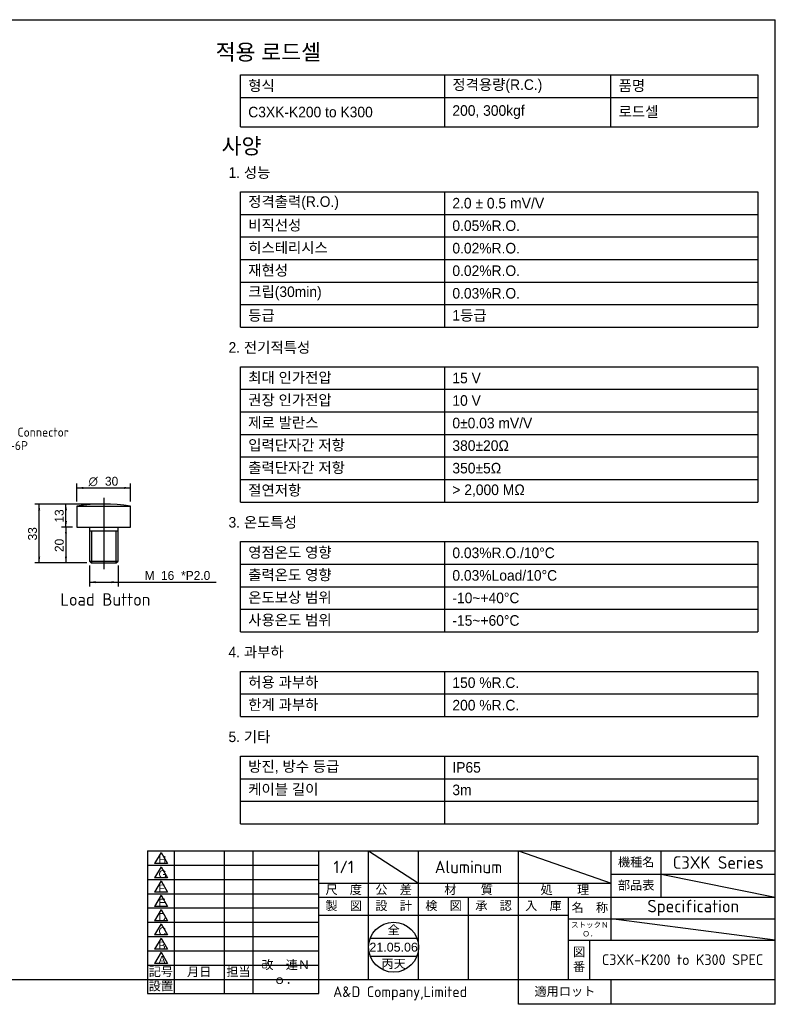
# Model space of a CAD drawing. Header units: millimetres. Extents: x 27 to 619, y 16 to 441.
# Tile 2 of 2: x 293 to 619, y 16 to 441. Entities that reach past the tile are written whole.
import ezdxf
from ezdxf import colors
from ezdxf.entities.mleader import LeaderData, LeaderLine
from ezdxf.enums import TextEntityAlignment as Align
from ezdxf.lldxf.tags import DXFTag
from ezdxf.math import Vec2, Vec3

# ---------------------------------------------------------------- set-up
doc = ezdxf.new("R2010")
doc.units = ezdxf.units.MM
doc.header["$LTSCALE"] = 1.538462
for name, color, linetype in [('A4', 7, 'Continuous'), ('Default', 7, 'Continuous'), ('entry', 7, 'Continuous'), ('보임', 7, 'Continuous'), ('중심선', 7, 'Continuous')]:
    doc.layers.add(name, color=color, linetype=linetype)
doc.styles.add('SEACAD_Solid_Edge_ANSI', font='seans.ttf')
doc.styles.add('SEACAD_Solid_Edge_ANSI1_Symbols', font='semeca1.ttf')
tags = doc.linetypes.add('CENTER2', pattern=[28.575, 19.05, -3.175, 3.175, -3.175]).pattern_tags.tags
tags[10:11] = [DXFTag(74, 4), DXFTag(75, 0), DXFTag(340, '0'), DXFTag(46, 0.0), DXFTag(50, 0.0), DXFTag(44, 0.0), DXFTag(45, 0.0)]
tags[8:9] = [DXFTag(74, 4), DXFTag(75, 0), DXFTag(340, '0'), DXFTag(46, 0.0), DXFTag(50, 0.0), DXFTag(44, 0.0), DXFTag(45, 0.0)]
tags[6:7] = [DXFTag(74, 4), DXFTag(75, 0), DXFTag(340, '0'), DXFTag(46, 0.0), DXFTag(50, 0.0), DXFTag(44, 0.0), DXFTag(45, 0.0)]
tags[4:5] = [DXFTag(74, 4), DXFTag(75, 0), DXFTag(340, '0'), DXFTag(46, 0.0), DXFTag(50, 0.0), DXFTag(44, 0.0), DXFTag(45, 0.0)]
doc.dimstyles.new('AD', dxfattribs={"dimtxt": 3.846154, "dimasz": 2.692308, "dimexe": 1.923077, "dimexo": 1.923077, "dimgap": 0.961538, "dimtad": 1, "dimdec": 7, "dimlfac": 1.3, "dimdsep": 46, "dimtxsty": 'SEACAD_Solid_Edge_ANSI', "dimblk1": '_SE_FILLED', "dimblk2": '_SE_FILLED', "dimsah": 1, "dimcen": 1.923077, "dimazin": 0, "dimtfac": 0.6, "dimtdec": 6, "dimtmove": 0, "dimatfit": 3, "dimfxl": 1, "dimarcsym": 0})

# ---------------------------------------------------------------- blocks, each defined once
blk = doc.blocks.new('SEANNOT_GROUP')
at = {"layer": '중심선', "color": 7, "linetype": 'CENTER2'}
blk.add_line((329.58, 234.58), (329.58, 203.81), dxfattribs=at)
blk = doc.blocks.new('SE4')
at = {"layer": '보임', "color": 7, "linetype": 'Continuous'}
for p, q in [((318.04, 231.02), (341.12, 231.02)), ((318.04, 231.02), (318.04, 221.89)), ((341.12, 221.89), (341.12, 231.02)), ((318.04, 221.89), (341.12, 221.89)), ((323.43, 221.89), (323.43, 220.35)), ((335.74, 220.35), (335.74, 221.89)), ((323.43, 220.35), (323.43, 207.28)), ((323.43, 220.35), (335.74, 220.35)), ((324.37, 220.35), (324.37, 206.51)), ((334.79, 220.35), (334.79, 206.51)), ((335.74, 207.28), (335.74, 220.35)), ((323.43, 207.28), (335.74, 207.28)), ((323.43, 207.28), (324.2, 206.51)), ((324.2, 206.51), (334.97, 206.51)), ((334.97, 206.51), (335.74, 207.28))]:
    blk.add_line(p, q, dxfattribs=at)
blk.add_arc((329.58, 154.97), 76.92, 81.3731, 98.6269, dxfattribs=at)
blk = doc.blocks.new('DMBLK157')
at = {"layer": 'Default', "linetype": 'Continuous'}
for points in [[(301.29, 229.2), (302.19, 229.2), (301.74, 231.89)], [(301.29, 209.2), (301.74, 206.51), (302.19, 209.2)]]:
    blk.add_hatch(color=7, dxfattribs=at).paths.add_polyline_path(points)
at = {"layer": 'Default', "color": 7, "linetype": 'Continuous'}
for p, q in [((327.66, 231.89), (299.82, 231.89)), ((301.74, 206.51), (301.74, 231.89)), ((322.27, 206.51), (299.82, 206.51))]:
    blk.add_line(p, q, dxfattribs=at)
at = {"layer": 'Default', "color": 7, "linetype": 'Continuous', "style": 'SEACAD_Solid_Edge_ANSI'}
blk.add_text('33', height=3.846, rotation=90, dxfattribs=at).set_placement((296.93, 216.2), align=Align.TOP_LEFT)
blk = doc.blocks.new('_SE_FILLED')
at = {"color": 0}
blk.add_line((0, 0), (-1, 0), dxfattribs=at)
blk.add_solid([(0, 0), (-1, -0.1665), (-1, 0.1665), (0, 0)], dxfattribs=at)
blk = doc.blocks.new('DMBLK158')
at = {"layer": 'Default', "linetype": 'Continuous'}
for points in [[(312.83, 219.2), (313.73, 219.2), (313.28, 221.89)], [(312.83, 209.2), (313.28, 206.51), (313.73, 209.2)]]:
    blk.add_hatch(color=7, dxfattribs=at).paths.add_polyline_path(points)
at = {"layer": 'Default', "color": 7, "linetype": 'Continuous'}
for p, q in [((316.12, 221.89), (311.36, 221.89)), ((313.28, 221.89), (313.28, 206.51)), ((322.27, 206.51), (311.36, 206.51))]:
    blk.add_line(p, q, dxfattribs=at)
at = {"layer": 'Default', "color": 7, "linetype": 'Continuous', "style": 'SEACAD_Solid_Edge_ANSI'}
blk.add_text('20', height=3.846, rotation=90, dxfattribs=at).set_placement((308.47, 211.2), align=Align.TOP_LEFT)
blk = doc.blocks.new('DMBLK159')
at = {"layer": 'Default', "linetype": 'Continuous'}
for points in [[(320.74, 239.29), (318.04, 238.84), (320.74, 238.39)], [(338.43, 239.29), (338.43, 238.39), (341.12, 238.84)]]:
    blk.add_hatch(color=7, dxfattribs=at).paths.add_polyline_path(points)
at = {"layer": 'Default', "color": 7, "linetype": 'Continuous'}
for p, q in [((318.04, 232.94), (318.04, 240.76)), ((318.04, 238.84), (341.12, 238.84)), ((341.12, 232.94), (341.12, 240.76))]:
    blk.add_line(p, q, dxfattribs=at)
for s, height, style, p in [('O', 3.85, 'SEACAD_Solid_Edge_ANSI1_Symbols', (323.05, 243.65)), ('30', 3.846, 'SEACAD_Solid_Edge_ANSI', (330.12, 243.65))]:
    blk.add_text(s, height=height, dxfattribs=dict(at, style=style)).set_placement(p, align=Align.TOP_LEFT)
blk = doc.blocks.new('DMBLK160')
at = {"layer": 'Default', "linetype": 'Continuous'}
for points in [[(326.12, 197.75), (326.12, 198.65), (323.43, 198.2)], [(333.04, 197.75), (335.74, 198.2), (333.04, 198.65)]]:
    blk.add_hatch(color=7, dxfattribs=at).paths.add_polyline_path(points)
at = {"layer": 'Default', "color": 7, "linetype": 'Continuous'}
for p, q in [((323.43, 205.35), (323.43, 196.28)), ((335.74, 205.35), (335.74, 196.28)), ((323.43, 198.2), (343.17, 198.2)), ((343.17, 198.2), (378.05, 198.2))]:
    blk.add_line(p, q, dxfattribs=at)
at = {"layer": 'Default', "color": 7, "linetype": 'Continuous', "style": 'SEACAD_Solid_Edge_ANSI'}
for s, height, p in [('M', 3.85, (347.26, 203.01)), ('16', 3.846, (354.27, 203.01)), ('*P2.0', 3.846, (362.96, 203.01))]:
    blk.add_text(s, height=height, dxfattribs=at).set_placement(p, align=Align.TOP_LEFT)
blk = doc.blocks.new('DMBLK168')
at = {"layer": 'Default', "linetype": 'Continuous'}
for points in [[(312.83, 229.2), (313.73, 229.2), (313.28, 231.89)], [(312.83, 224.58), (313.28, 221.89), (313.73, 224.58)]]:
    blk.add_hatch(color=7, dxfattribs=at).paths.add_polyline_path(points)
at = {"layer": 'Default', "color": 7, "linetype": 'Continuous'}
for p, q in [((327.66, 231.89), (311.36, 231.89)), ((313.28, 221.89), (313.28, 231.89)), ((316.12, 221.89), (311.36, 221.89))]:
    blk.add_line(p, q, dxfattribs=at)
at = {"layer": 'Default', "color": 7, "linetype": 'Continuous', "style": 'SEACAD_Solid_Edge_ANSI'}
blk.add_text('13', height=3.846, rotation=90, dxfattribs=at).set_placement((308.47, 223.89), align=Align.TOP_LEFT)
blk = doc.blocks.new('SEANNOT_GROUP18')
at = {"layer": 'entry', "color": 7, "linetype": 'Continuous'}
blk.add_line((354.33, 38.58), (351.54, 33.75), dxfattribs=at)
blk.add_lwpolyline([(354.33, 38.58), (357.12, 33.75), (351.54, 33.75)], dxfattribs=at)
at = {"layer": 'entry', "color": 7, "linetype": 'Continuous', "style": 'SEACAD_Solid_Edge_ANSI'}
blk.add_text('A', height=3.38, dxfattribs=at).set_placement((353.22, 37.05), align=Align.TOP_LEFT)
blk = doc.blocks.new('SEANNOT_GROUP19')
at = {"layer": 'entry', "color": 7, "linetype": 'Continuous'}
blk.add_line((354.33, 44.74), (351.54, 39.9), dxfattribs=at)
blk.add_lwpolyline([(354.33, 44.74), (357.12, 39.9), (351.54, 39.9)], dxfattribs=at)
at = {"layer": 'entry', "color": 7, "linetype": 'Continuous', "style": 'SEACAD_Solid_Edge_ANSI'}
blk.add_text('B', height=3.38, dxfattribs=at).set_placement((353.22, 43.21), align=Align.TOP_LEFT)
blk = doc.blocks.new('SEANNOT_GROUP20')
at = {"layer": 'entry', "color": 7, "linetype": 'Continuous'}
blk.add_line((354.33, 50.89), (351.54, 46.06), dxfattribs=at)
blk.add_lwpolyline([(354.33, 50.89), (357.12, 46.06), (351.54, 46.06)], dxfattribs=at)
at = {"layer": 'entry', "color": 7, "linetype": 'Continuous', "style": 'SEACAD_Solid_Edge_ANSI'}
blk.add_text('C', height=3.38, dxfattribs=at).set_placement((353.22, 49.36), align=Align.TOP_LEFT)
blk = doc.blocks.new('SEANNOT_GROUP21')
at = {"layer": 'entry', "color": 7, "linetype": 'Continuous'}
blk.add_line((354.33, 57.05), (351.54, 52.21), dxfattribs=at)
blk.add_lwpolyline([(354.33, 57.05), (357.12, 52.21), (351.54, 52.21)], dxfattribs=at)
at = {"layer": 'entry', "color": 7, "linetype": 'Continuous', "style": 'SEACAD_Solid_Edge_ANSI'}
blk.add_text('D', height=3.38, dxfattribs=at).set_placement((353.22, 55.51), align=Align.TOP_LEFT)
blk = doc.blocks.new('SEANNOT_GROUP22')
at = {"layer": 'entry', "color": 7, "linetype": 'Continuous'}
blk.add_line((354.33, 63.2), (351.54, 58.36), dxfattribs=at)
blk.add_lwpolyline([(354.33, 63.2), (357.12, 58.36), (351.54, 58.36)], dxfattribs=at)
at = {"layer": 'entry', "color": 7, "linetype": 'Continuous', "style": 'SEACAD_Solid_Edge_ANSI'}
blk.add_text('E', height=3.38, dxfattribs=at).set_placement((353.22, 61.67), align=Align.TOP_LEFT)
blk = doc.blocks.new('SEANNOT_GROUP23')
at = {"layer": 'entry', "color": 7, "linetype": 'Continuous'}
blk.add_line((354.33, 69.35), (351.54, 64.52), dxfattribs=at)
blk.add_lwpolyline([(354.33, 69.35), (357.12, 64.52), (351.54, 64.52)], dxfattribs=at)
at = {"layer": 'entry', "color": 7, "linetype": 'Continuous', "style": 'SEACAD_Solid_Edge_ANSI'}
blk.add_text('F', height=3.38, dxfattribs=at).set_placement((353.22, 67.82), align=Align.TOP_LEFT)
blk = doc.blocks.new('SEANNOT_GROUP24')
at = {"layer": 'entry', "color": 7, "linetype": 'Continuous'}
blk.add_line((354.33, 75.51), (351.54, 70.67), dxfattribs=at)
blk.add_lwpolyline([(354.33, 75.51), (357.12, 70.67), (351.54, 70.67)], dxfattribs=at)
at = {"layer": 'entry', "color": 7, "linetype": 'Continuous', "style": 'SEACAD_Solid_Edge_ANSI'}
blk.add_text('G', height=3.38, dxfattribs=at).set_placement((353.22, 73.98), align=Align.TOP_LEFT)
blk = doc.blocks.new('SEANNOT_GROUP25')
at = {"layer": 'entry', "color": 7, "linetype": 'Continuous'}
blk.add_line((354.33, 81.66), (351.54, 76.83), dxfattribs=at)
blk.add_lwpolyline([(354.33, 81.66), (357.12, 76.83), (351.54, 76.83)], dxfattribs=at)
at = {"layer": 'entry', "color": 7, "linetype": 'Continuous', "style": 'SEACAD_Solid_Edge_ANSI'}
blk.add_text('H', height=3.38, dxfattribs=at).set_placement((353.22, 80.13), align=Align.TOP_LEFT)

msp = doc.modelspace()

# ---------------------------------------------------------------- linework, layer by layer
at = {"color": 7, "linetype": 'Continuous'}
for p, q in [((388.58852963, 394.60623523), (388.58852963, 416.93424889)), ((388.58852963, 416.93424889), (611.69994659, 416.93424889)), ((476.6392681, 394.60623523), (476.6392681, 416.93424889)), ((548.34164976, 394.60623523), (548.34164976, 416.93424889)), ((611.69994659, 416.93424889), (611.69994659, 394.60623523)), ((388.58852963, 407.2136901), (611.69994659, 407.2136901)), ((388.58852963, 394.60623523), (611.69994659, 394.60623523)), ((388.58852963, 308.17336883), (388.58852963, 366.49672155)), ((388.58852963, 366.49672155), (611.69994659, 366.49672155)), ((476.6392681, 308.17336883), (476.6392681, 366.49672155)), ((611.69994659, 366.49672155), (611.69994659, 308.17336883)), ((388.58852963, 356.77616277), (611.69994659, 356.77616277)), ((388.58852963, 347.05560398), (611.69994659, 347.05560398)), ((388.58852963, 337.33504519), (611.69994659, 337.33504519)), ((388.58852963, 327.61448641), (611.69994659, 327.61448641)), ((388.58852963, 317.89392762), (611.69994659, 317.89392762)), ((388.58852963, 308.17336883), (611.69994659, 308.17336883)), ((388.58852963, 232.76119377), (388.58852963, 291.08454649)), ((388.58852963, 291.08454649), (611.69994659, 291.08454649)), ((476.6392681, 232.76119377), (476.6392681, 291.08454649)), ((611.69994659, 291.08454649), (611.69994659, 232.76119377)), ((388.58852963, 281.3639877), (611.69994659, 281.3639877)), ((388.58852963, 271.64342892), (611.69994659, 271.64342892)), ((388.58852963, 261.92287013), (611.69994659, 261.92287013)), ((388.58852963, 252.20231134), (611.69994659, 252.20231134)), ((388.58852963, 242.48175256), (611.69994659, 242.48175256)), ((388.58852963, 232.76119377), (611.69994659, 232.76119377)), ((388.58852963, 176.79013628), (388.58852963, 215.67237143)), ((388.58852963, 215.67237143), (611.69994659, 215.67237143)), ((476.6392681, 176.79013628), (476.6392681, 215.67237143)), ((611.69994659, 215.67237143), (611.69994659, 176.79013628)), ((388.58852963, 205.95181264), (611.69994659, 205.95181264)), ((388.58852963, 196.23125385), (611.69994659, 196.23125385)), ((388.58852963, 186.51069507), (611.69994659, 186.51069507)), ((388.58852963, 176.79013628), (611.69994659, 176.79013628)), ((388.58852963, 140.26019636), (388.58852963, 159.70131394)), ((388.58852963, 159.70131394), (611.69994659, 159.70131394)), ((476.6392681, 140.26019636), (476.6392681, 159.70131394)), ((611.69994659, 159.70131394), (611.69994659, 140.26019636)), ((388.58852963, 149.98075515), (611.69994659, 149.98075515)), ((388.58852963, 140.26019636), (611.69994659, 140.26019636)), ((388.58852963, 94.00969766), (388.58852963, 123.17137402)), ((388.58852963, 123.17137402), (611.69994659, 123.17137402)), ((476.6392681, 94.00969766), (476.6392681, 123.17137402)), ((611.69994659, 123.17137402), (611.69994659, 94.00969766)), ((388.58852963, 113.45081523), (611.69994659, 113.45081523)), ((388.58852963, 103.73025645), (611.69994659, 103.73025645)), ((388.58852963, 94.00969766), (611.69994659, 94.00969766)), ((444.5563889, 44.61538426), (464.67438402, 44.61538426))]:
    msp.add_line(p, q, dxfattribs=at)
msp.add_circle((454.61538646, 40.76923041), 10.76923077, dxfattribs=at)
at = {"layer": 'A4', "color": 7, "linetype": 'Continuous'}
for p, q in [((26.92307877, 440.76923041), (619.23077108, 440.76923041)), ((619.23077108, 16.1538458), (619.23077108, 440.76923041)), ((348.46154031, 82.30769195), (619.23077108, 82.30769195)), ((348.46154031, 82.30769195), (348.46154031, 20.76923041)), ((360.00000185, 82.30769195), (360.00000185, 20.76923041)), ((381.53846338, 82.30769195), (381.53846338, 20.76923041)), ((393.84615569, 82.30769195), (393.84615569, 20.76923041)), ((422.30769415, 20.76923041), (422.30769415, 82.30769195)), ((443.84615569, 26.92307657), (443.84615569, 82.30769195)), ((465.38461723, 26.92307657), (465.38461723, 82.30769195)), ((508.46154031, 16.1538458), (508.46154031, 82.30769195)), ((548.46154031, 43.84615349), (548.46154031, 82.30769195)), ((570.00000185, 62.30769195), (570.00000185, 82.30769195)), ((348.46154031, 76.1538458), (422.30769415, 76.1538458)), ((548.46154031, 72.30769195), (619.23077108, 72.30769195)), ((348.46154031, 69.99999964), (422.30769415, 69.99999964)), ((422.30769415, 68.4615381), (548.46154031, 68.4615381)), ((348.46154031, 63.84615349), (422.30769415, 63.84615349)), ((422.30769415, 62.30769195), (548.46154031, 62.30769195)), ((486.92307877, 26.92307657), (486.92307877, 62.30769195)), ((530.00000185, 26.92307657), (530.00000185, 62.30769195)), ((548.46154031, 62.30769195), (619.23077108, 62.30769195)), ((348.46154031, 57.69230733), (422.30769415, 57.69230733)), ((348.46154031, 51.53846118), (422.30769415, 51.53846118)), ((422.30769415, 54.61538426), (530.00000185, 54.61538426)), ((530.00000185, 53.07692272), (619.23077108, 53.07692272)), ((348.46154031, 45.38461503), (422.30769415, 45.38461503)), ((530.00000185, 43.84615349), (619.23077108, 43.84615349)), ((539.23077108, 26.92307657), (539.23077108, 43.84615349)), ((348.46154031, 39.23076887), (422.30769415, 39.23076887)), ((348.46154031, 33.07692272), (422.30769415, 33.07692272)), ((26.92307877, 26.92307657), (619.23077108, 26.92307657)), ((348.46154031, 26.92307657), (619.23077108, 26.92307657)), ((548.46154031, 16.1538458), (548.46154031, 26.92307657)), ((348.46154031, 20.76923041), (422.30769415, 20.76923041)), ((619.23077108, 16.1538458), (508.46154031, 16.1538458))]:
    msp.add_line(p, q, dxfattribs=at)
at = {"layer": 'Default', "color": 7, "linetype": 'Continuous'}
for p, q in [((443.84615569, 82.30769195), (465.38461723, 68.4615381)), ((508.46154031, 82.30769195), (548.46154031, 68.4615381)), ((570.00000185, 72.30769195), (619.22379563, 62.29241771)), ((619.23077108, 43.84615349), (548.46154031, 53.07692272)), ((444.5563889, 36.92307657), (464.67438402, 36.92307657))]:
    msp.add_line(p, q, dxfattribs=at)

# ---------------------------------------------------------------- block references
at = {"layer": 'Default'}
msp.add_blockref('SE4', (0, 0), dxfattribs=at)
at = {"layer": 'entry'}
for name in ['SEANNOT_GROUP25', 'SEANNOT_GROUP24', 'SEANNOT_GROUP23', 'SEANNOT_GROUP22', 'SEANNOT_GROUP21', 'SEANNOT_GROUP20', 'SEANNOT_GROUP19', 'SEANNOT_GROUP18']:
    msp.add_blockref(name, (0, 0), dxfattribs=at)
at = {"layer": '중심선'}
msp.add_blockref('SEANNOT_GROUP', (0, 0), dxfattribs=at)

# ---------------------------------------------------------------- texts
for s, insert, char_height, width, attachment_point in [('{\\fGulim|b0||i0||c0|p34;\\C7;\\H6.838892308;\\W1.;적용 로드셀}', (377.89340415, 430.21289056), 6.8388923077, 195.3967299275, 1), ('{\\fGulim|b0||i0||c0|p34;\\C7;\\H4.559261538;\\W1.;  형식}', (388.58852963, 412.0739695), 4.5592615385, 88.0507384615, 4), ('{\\fGulim|b0||i0||c0|p34;\\C7;\\H4.559261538;\\W1.;  정격용량(R.C.)}', (476.6392681, 412.0739695), 4.5592615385, 71.7023816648, 4), ('{\\fGulim|b0||i0||c0|p34;\\C7;\\H4.559261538;\\W1.;  품명}', (548.34164976, 412.0739695), 4.5592615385, 63.3582968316, 4), ('{\\fGulim|b0||i0||c0|p34;\\C7;\\H4.559261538;\\W1.;  200, 300kgf}', (476.6392681, 400.90996267), 4.5592615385, 71.7023816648, 4), ('{\\fGulim|b0||i0||c0|p34;\\C7;\\H4.559261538;\\W1.;  로드셀}', (548.34164976, 400.90996267), 4.5592615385, 63.3582968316, 4), ('{\\fGulim|b0||i0||c0|p34;\\C7;\\H4.559261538;\\W1.;  C3XK-K200 to K300}', (388.58852963, 400.90996267), 4.5592615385, 88.0507384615, 4), ('{\\fGulim|b0||i0||c0|p34;\\C7;\\H6.838892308;\\W1.;사양}', (380.40897439, 389.72920836), 6.8388923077, 195.3967299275, 1), ('{\\fGulim|b0||i0||c0|p34;\\C7;\\H4.559261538;\\W1.;1. 성능}', (383.39495583, 377.12741283), 4.5592615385, 130.2644917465, 1), ('{\\fGulim|b0||i0||c0|p34;\\C7;\\H4.559261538;\\W1.;  정격출력(R.O.)}', (388.58852963, 361.63644216), 4.5592615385, 88.0507384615, 4), ('{\\fGulim|b0||i0||c0|p34;\\C7;\\H4.559261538;\\W1.;  2.0 ± 0.5}{\\fGulim|b0||i0||c0|p34;\\C7;\\H4.613247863;\\W1.;\\T1.; mV/V}', (476.6392681, 361.63644216), 4.61324786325, 135.0606784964, 4), ('{\\fGulim|b0||i0||c0|p34;\\C7;\\H4.559261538;\\W1.;  비직선성}', (388.58852963, 351.91588337), 4.5592615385, 88.0507384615, 4), ('{\\fGulim|b0||i0||c0|p34;\\C7;\\H4.559261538;\\W1.;  0.05%R.O.}', (476.6392681, 351.91588337), 4.5592615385, 135.0606784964, 4), ('{\\fGulim|b0||i0||c0|p34;\\C7;\\H4.559261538;\\W1.;  히스테리시스}', (388.58852963, 342.19532459), 4.5592615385, 88.0507384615, 4), ('{\\fGulim|b0||i0||c0|p34;\\C7;\\H4.559261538;\\W1.;  0.02%R.O.}', (476.6392681, 342.19532459), 4.5592615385, 135.0606784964, 4), ('{\\fGulim|b0||i0||c0|p34;\\C7;\\H4.559261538;\\W1.;  재현성}', (388.58852963, 332.4747658), 4.5592615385, 88.0507384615, 4), ('{\\fGulim|b0||i0||c0|p34;\\C7;\\H4.559261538;\\W1.;  0.02%R.O.}', (476.6392681, 332.4747658), 4.5592615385, 135.0606784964, 4), ('{\\fGulim|b0||i0||c0|p34;\\C7;\\H4.559261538;\\W1.;  크립(30min)}', (388.58852963, 322.75420701), 4.5592615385, 88.0507384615, 4), ('{\\fGulim|b0||i0||c0|p34;\\C7;\\H4.559261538;\\W1.;  0.03%R.O.}', (476.6392681, 322.75420701), 4.5592615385, 135.0606784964, 4), ('{\\fGulim|b0||i0||c0|p34;\\C7;\\H4.559261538;\\W1.;  등급}', (388.58852963, 313.03364823), 4.5592615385, 88.0507384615, 4), ('{\\fGulim|b0||i0||c0|p34;\\C7;\\H4.559261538;\\W1.;  1등급}', (476.6392681, 313.03364823), 4.5592615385, 135.0606784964, 4), ('{\\fGulim|b0||i0||c0|p34;\\C7;\\H4.559261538;\\W1.;2. 전기적특성}', (383.39495583, 301.71523776), 4.5592615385, 130.2644917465, 1), ('{\\fGulim|b0||i0||c0|p34;\\C7;\\H4.559261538;\\W1.;  최대 인가전압}', (388.58852963, 286.2242671), 4.5592615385, 88.0507384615, 4), ('{\\fGulim|b0||i0||c0|p34;\\C7;\\H4.559261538;\\W1.;  15 V}', (476.6392681, 286.2242671), 4.5592615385, 135.0606784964, 4), ('{\\fGulim|b0||i0||c0|p34;\\C7;\\H4.559261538;\\W1.;  권장 인가전압}', (388.58852963, 276.50370831), 4.5592615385, 88.0507384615, 4), ('{\\fGulim|b0||i0||c0|p34;\\C7;\\H4.559261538;\\W1.;  10 V}', (476.6392681, 276.50370831), 4.5592615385, 135.0606784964, 4), ('{\\fGulim|b0||i0||c0|p34;\\C7;\\H4.559261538;\\W1.;  제로 발란스}', (388.58852963, 266.78314952), 4.5592615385, 88.0507384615, 4), ('{\\fGulim|b0||i0||c0|p34;\\C7;\\H4.559261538;\\W1.;  0±0.03 mV/V}', (476.6392681, 266.78314952), 4.5592615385, 135.0606784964, 4), ('{\\fGulim|b0||i0||c0|p34;\\C7;\\H4.559261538;\\W1.;  입력단자간 저항}', (388.58852963, 257.06259074), 4.5592615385, 88.0507384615, 4), ('{\\fGulim|b0||i0||c0|p34;\\C7;\\H4.559261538;\\W1.;  380±20Ω}', (476.6392681, 257.06259074), 4.5592615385, 135.0606784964, 4), ('{\\fGulim|b0||i0||c0|p34;\\C7;\\H4.559261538;\\W1.;  출력단자간 저항}', (388.58852963, 247.34203195), 4.5592615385, 88.0507384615, 4), ('{\\fGulim|b0||i0||c0|p34;\\C7;\\H4.559261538;\\W1.;  350±5Ω}', (476.6392681, 247.34203195), 4.5592615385, 135.0606784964, 4), ('{\\fGulim|b0||i0||c0|p34;\\C7;\\H4.559261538;\\W1.;  절연저항}', (388.58852963, 237.62147316), 4.5592615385, 88.0507384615, 4), ('{\\fGulim|b0||i0||c0|p34;\\C7;\\H4.559261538;\\W1.;  > 2,000 MΩ}', (476.6392681, 237.62147316), 4.5592615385, 135.0606784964, 4), ('{\\fGulim|b0||i0||c0|p34;\\C7;\\H4.559261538;\\W1.;3. 온도특성}', (383.39495583, 226.3030627), 4.5592615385, 130.2644917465, 1), ('{\\fGulim|b0||i0||c0|p34;\\C7;\\H4.559261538;\\W1.;  영점온도 영향}', (388.58852963, 210.81209203), 4.5592615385, 88.0507384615, 4), ('{\\fGulim|b0||i0||c0|p34;\\C7;\\H4.559261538;\\W1.;  0.03%R.O./10°C}', (476.6392681, 210.81209203), 4.5592615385, 135.0606784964, 4), ('{\\fGulim|b0||i0||c0|p34;\\C7;\\H4.559261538;\\W1.;  출력온도 영향}', (388.58852963, 201.09153325), 4.5592615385, 88.0507384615, 4), ('{\\fGulim|b0||i0||c0|p34;\\C7;\\H4.559261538;\\W1.;  0.03%Load/10°C}', (476.6392681, 201.09153325), 4.5592615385, 135.0606784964, 4), ('{\\fGulim|b0||i0||c0|p34;\\C7;\\H4.559261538;\\W1.;  온도보상 범위}', (388.58852963, 191.37097446), 4.5592615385, 88.0507384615, 4), ('{\\fGulim|b0||i0||c0|p34;\\C7;\\H4.559261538;\\W1.;  -10~+40°C}', (476.6392681, 191.37097446), 4.5592615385, 135.0606784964, 4), ('{\\fGulim|b0||i0||c0|p34;\\C7;\\H4.559261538;\\W1.;  사용온도 범위}', (388.58852963, 181.65041567), 4.5592615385, 88.0507384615, 4), ('{\\fGulim|b0||i0||c0|p34;\\C7;\\H4.559261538;\\W1.;  -15~+60°C}', (476.6392681, 181.65041567), 4.5592615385, 135.0606784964, 4), ('{\\fGulim|b0||i0||c0|p34;\\C7;\\H4.559261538;\\W1.;4. 과부하}', (383.39495583, 170.33200521), 4.5592615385, 130.2644917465, 1), ('{\\fGulim|b0||i0||c0|p34;\\C7;\\H4.559261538;\\W1.;  허용 과부하}', (388.58852963, 154.84103454), 4.5592615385, 88.0507384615, 4), ('{\\fGulim|b0||i0||c0|p34;\\C7;\\H4.559261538;\\W1.;  150 %R.C.}', (476.6392681, 154.84103454), 4.5592615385, 135.0606784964, 4), ('{\\fGulim|b0||i0||c0|p34;\\C7;\\H4.559261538;\\W1.;  한계 과부하}', (388.58852963, 145.12047576), 4.5592615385, 88.0507384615, 4), ('{\\fGulim|b0||i0||c0|p34;\\C7;\\H4.559261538;\\W1.;  200 %R.C.}', (476.6392681, 145.12047576), 4.5592615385, 135.0606784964, 4), ('{\\fGulim|b0||i0||c0|p34;\\C7;\\H4.559261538;\\W1.;5. 기타}', (383.39495583, 133.80206529), 4.5592615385, 130.2644917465, 1), ('{\\fGulim|b0||i0||c0|p34;\\C7;\\H4.559261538;\\W1.;  방진, 방수 등급}', (388.58852963, 118.31109463), 4.5592615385, 88.0507384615, 4), ('{\\fGulim|b0||i0||c0|p34;\\C7;\\H4.559261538;\\W1.;  IP65}', (476.6392681, 118.31109463), 4.5592615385, 135.0606784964, 4), ('{\\fGulim|b0||i0||c0|p34;\\C7;\\H4.559261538;\\W1.;  케이블 길이}', (388.58852963, 108.59053584), 4.5592615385, 88.0507384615, 4), ('{\\fGulim|b0||i0||c0|p34;\\C7;\\H4.559261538;\\W1.;  3m}', (476.6392681, 108.59053584), 4.5592615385, 135.0606784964, 4), ('{\\fArial|b0||i0||c0|p34;\\C7;\\H3.846153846;\\W1.;全}', (454.61538646, 48.07665709), 3.8461538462, 21.5384615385, 5), ('{\\fArial|b0||i0||c0|p34;\\C7;\\H3.846153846;\\W1.;21.05.06}', (454.61538646, 40.76923041), 3.8461538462, 21.5384615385, 5), ('{\\fArial|b0||i0||c0|p34;\\C7;\\H3.846153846;\\W1.;丙天}', (454.61538646, 33.46315902), 3.8461538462, 21.5384615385, 5)]:
    msp.add_mtext(s, dxfattribs=dict(insert=insert, char_height=char_height, width=width, attachment_point=attachment_point))
at = {"layer": 'A4', "char_height": 3.8461538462}
for s, insert, width, attachment_point in [('{\\fSolid Edge ANSI|b0||i0||c0|p34;\\C7;\\H3.846153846;\\W1.;機種名}', (559.23077108, 77.30769195), 21.5384615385, 5), ('{\\fSolid Edge ANSI|b0||i0||c0|p34;\\C7;\\H3.846153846;\\W1.;部品表}', (559.23077108, 67.30769195), 21.5384615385, 5), ('{\\fSolid Edge ANSI|b0||i0||c0|p34;\\C7;\\H3.846153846;\\W1.;尺\u3000度}', (433.07692492, 65.38461503), 21.5384615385, 5), ('{\\fSolid Edge ANSI|b0||i0||c0|p34;\\C7;\\H3.846153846;\\W1.;公\u3000差}', (454.61538646, 65.38461503), 21.5384615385, 5), ('{\\fSolid Edge ANSI|b0||i0||c0|p34;\\C7;\\H3.846153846;\\W1.;材\u3000\u3000質}', (486.92307877, 65.38461503), 43.0769230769, 5), ('{\\fSolid Edge ANSI|b0||i0||c0|p34;\\C7;\\H3.846153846;\\W1.;処\u3000\u3000理}', (528.46154031, 65.38461503), 40, 5), ('{\\fSolid Edge ANSI|b0||i0||c0|p34;\\C7;\\H3.846153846;\\W1.;\u3000}', (424.78242083, 59.92850311), 16.3130935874, 1), ('{\\fSolid Edge ANSI|b0||i0||c0|p34;\\C7;\\H3.846153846;\\W1.;製\u3000図}', (433.07692492, 58.4615381), 21.5384615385, 5), ('{\\fSolid Edge ANSI|b0||i0||c0|p34;\\C7;\\H3.846153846;\\W1.;設\u3000計}', (454.61538646, 58.4615381), 21.5384615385, 5), ('{\\fSolid Edge ANSI|b0||i0||c0|p34;\\C7;\\H3.846153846;\\W1.;検\u3000図}', (476.153848, 58.4615381), 21.5384615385, 5), ('{\\fSolid Edge ANSI|b0||i0||c0|p34;\\C7;\\H3.846153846;\\W1.;承\u3000認}', (497.69230954, 58.4615381), 21.5384615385, 5), ('{\\fSolid Edge ANSI|b0||i0||c0|p34;\\C7;\\H3.846153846;\\W1.;入\u3000庫}', (519.23077108, 58.4615381), 21.5384615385, 5), ('{\\fSolid Edge ANSI|b0||i0||c0|p34;\\C7;\\H3.846153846;\\W1.;名\u3000称}', (539.23077108, 57.69230733), 18.4615384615, 5), ('{\\fSolid Edge ANSI|b0||i0||c0|p34;\\C7;\\H3.846153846;\\W1.;図    \\P}{\\fSolid Edge ANSI|b0||i0||c0|p34;\\C7;\\H3.846153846;\\W1.;番}', (534.61538646, 35.38461503), 9.2307692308, 5), ('{\\fSolid Edge ANSI|b0||i0||c0|p34;\\C7;\\H3.846153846;\\W1.;記号}', (354.23077108, 29.99999964), 11.5384615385, 5), ('{\\fSolid Edge ANSI|b0||i0||c0|p34;\\C7;\\H3.846153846;\\W1.;月日}', (370.76923261, 29.99999964), 21.5384615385, 5), ('{\\fSolid Edge ANSI|b0||i0||c0|p34;\\C7;\\H3.846153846;\\W1.;担当}', (387.69230954, 29.99999964), 12.3076923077, 5), ('{\\fSolid Edge ANSI|b0||i0||c0|p34;\\C7;\\H3.846153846;\\W1.;改\u3000連Ｎｏ．}', (408.07692492, 29.99999964), 28.4615384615, 5), ('{\\fSolid Edge ANSI|b0||i0||c0|p34;\\C7;\\H3.846153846;\\W1.;設置}', (354.23077108, 23.84615349), 11.5384615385, 5), ('{\\fSolid Edge ANSI|b0||i0||c0|p34;\\C7;\\H3.846153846;\\W1.;適用ロット}', (528.46154031, 21.53846118), 40, 5)]:
    msp.add_mtext(s, dxfattribs=dict(at, insert=insert, width=width, attachment_point=attachment_point))
at = {"layer": 'Default', "attachment_point": 5}
for s, insert, char_height, width in [('{\\fSolid Edge ANSI|b0||i0||c0|p34;\\C7;\\H5.384615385;\\W1.;Load Button}', (330.28097025, 190.74317333), 5.3846153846, 61.2494127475), ('{\\fSolid Edge ANSI|b0||i0||c0|p34;\\C7;\\H5.384615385;\\W1.;1/1}', (433.07692492, 75.38461503), 5.3846153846, 21.5384615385), ('{\\fSolid Edge ANSI|b0||i0||c0|p34;\\C7;\\H5.384615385;\\W1.;Aluminum}', (486.92307877, 75.38461503), 5.3846153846, 43.0769230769), ('{\\fSolid Edge ANSI|b0||i0||c0|p34;\\C7;\\H5.384615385;\\W1.;C3XK Series}', (594.61538646, 77.30769195), 5.3846153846, 49.2307692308), ('{\\fSolid Edge ANSI|b0||i0||c0|p34;\\C7;\\H5.384615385;\\W1.;Specification}', (583.84615569, 57.69230733), 5.3846153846, 70.7692307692), ('{\\fSolid Edge ANSI|b0||i0||c0|p34;\\C7;\\H2.307692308;\\W1.;ストックＮＯ．}', (539.23077108, 48.4615381), 2.3076923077, 18.4615384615), ('{\\fSolid Edge ANSI|b0||i0||c0|p34;\\C7;\\H4.615384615;\\W1.;C3XK-K200 to K300 SPEC}', (579.23077108, 35.38461503), 4.6153846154, 80)]:
    msp.add_mtext(s, dxfattribs=dict(at, insert=insert, char_height=char_height, width=width))
at = {"layer": 'entry', "insert": (428.50731487, 23.86438616), "char_height": 4.6153846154, "width": 83.9736820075, "attachment_point": 1}
msp.add_mtext('{\\fSolid Edge ANSI|b0||i0||c0|p34;\\C7;\\H4.615384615;\\W1.;A&D Company,Limited}', dxfattribs=at)

# ---------------------------------------------------------------- dimensions: what is measured, and where the dimension line sits
at = {"layer": 'Default', "color": 7, "linetype": 'Continuous'}
for base, p1, p2, angle, text, picture, middle, dimtype in [((318.04384322, 238.83752579), (318.04384322, 231.02095189), (341.1207663, 231.02095189), 0, '\\A1;%%C <>', 'DMBLK159', (329.5823045, 238.83752579), 161), ((301.74267967, 231.89125984), (324.19768937, 206.50664446), (329.58230476, 231.89125984), 90, '\\A1;<>', 'DMBLK157', (301.74267967, 219.19895208), 160), ((313.28114088, 231.89125984), (318.04384322, 221.89125984), (329.58230476, 231.89125984), 90, '\\A1;<>', 'DMBLK168', (313.28114088, 226.89125995), 160), ((313.28114088, 206.50664446), (318.04384322, 221.89125984), (324.19768937, 206.50664446), 90, '\\A1;<>', 'DMBLK158', (313.28114088, 214.19895232), 160)]:
    dim = msp.add_linear_dim(base=base, p1=p1, p2=p2, angle=angle, text=text, dimstyle='AD', dxfattribs=at)
    dim.commit()
    dim.dimension.update_dxf_attribs({"geometry": picture, "text_midpoint": middle, "dimtype": dimtype})
dim = msp.add_linear_dim(base=(323.4284586, 198.20039249), p1=(323.4284586, 207.27587523), p2=(335.73615091, 207.27587523), angle=0, text='\\A1;M <> *P2.0', dimstyle='AD', override={"dimtmove": 1}, dxfattribs=at)
dim.commit()
dim.dimension.update_dxf_attribs({"geometry": 'DMBLK160', "text_midpoint": (378.05084426, 198.20039249), "dimtype": 161})

# ---------------------------------------------------------------- leaders
ml = msp.add_multileader_mtext('Standard', dxfattribs=at)
ml.set_content('{\\pxsm0.9;\\fSolid Edge ANSI|b0||i0||c0|p34;\\W1.;MS  Connector\\P14S-6P\\P}', color=256)
ml.set_leader_properties()
ml.build(insert=Vec2(0, 0))
ml.multileader.update_dxf_attribs({"dogleg_length": 11.53846154, "arrow_head_size": 2.69230769})
ctx = ml.context
ctx.base_point, ctx.char_height, ctx.arrow_head_size, ctx.landing_gap_size = Vec3(279.24475962, 262.9367866), 3.8461538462, 2.69230769, 1.34615385
notes = []
notes.append((ctx, [(0, (1, 1, 0), (268.36014424, 262.85986353), (1, 0), 11.53846154, [(0, [(256.20058804, 247.4308245)], 0, [])])]))
ctx.mtext.insert = Vec3(281.24475962, 264.8002652)
for ctx, leaders in notes:
    for number, flags, end, landing, length, lines in leaders:
        leader = LeaderData()
        leader.index, (leader.has_last_leader_line, leader.has_dogleg_vector, leader.attachment_direction) = number, flags
        leader.last_leader_point, leader.dogleg_vector, leader.dogleg_length = Vec3(end), Vec3(landing), length
        for number, points, colour, breaks in lines:
            line = LeaderLine()
            line.index, line.vertices, line.color, line.breaks = number, Vec3.list(points), colors.encode_raw_color(colour), breaks
            leader.lines.append(line)
        ctx.leaders.append(leader)

doc.saveas('drawing.dxf')
